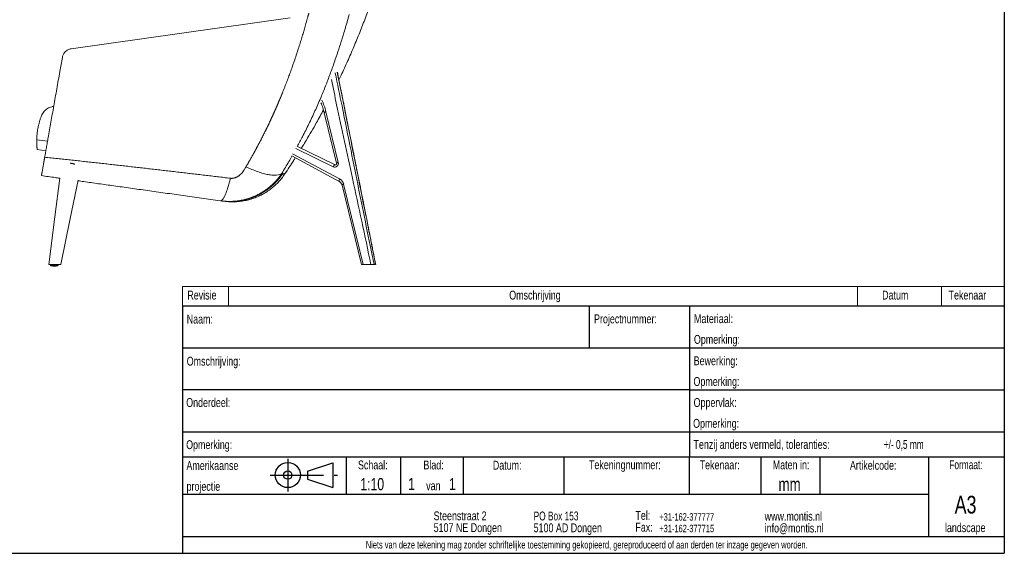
# Model space of a CAD drawing. Header units: millimetres. Extents: x 8 to 414, y 7 to 290.
# Tile 9 of 13: x 179 to 414, y 7 to 134. Entities that reach past the tile are written whole.
import ezdxf

# ---------------------------------------------------------------- set-up
doc = ezdxf.new("R2010")
doc.units = ezdxf.units.MM
doc.linetypes.add('CENTERX2', pattern=[20.32, 12.7, -2.54, 2.54, -2.54])
doc.layers.add('BEMATING', color=12, linetype='Continuous')
doc.layers.add('KADER', color=7, linetype='Continuous')
doc.styles.add('SLDTEXTSTYLE0', font='TXT', dxfattribs={"width": 0.75})
doc.styles.add('SLDTEXTSTYLE1', font='TXT', dxfattribs={"width": 0.7})

# ---------------------------------------------------------------- blocks, each defined once
blk = doc.blocks.new('SW_NOTE_0')
at = {"layer": 'KADER', "color": 0, "char_height": 2.1167, "attachment_point": 1, "style": 'SLDTEXTSTYLE0'}
for s, insert in [('Steenstraat 2', (0, 2.73)), ('5107 NE Dongen', (0, -0.09))]:
    blk.add_mtext(s, dxfattribs=dict(at, insert=insert))
blk = doc.blocks.new('SW_NOTE_1')
at = {"layer": 'KADER', "color": 0, "attachment_point": 1}
for s, insert, char_height, style in [('PO Box 153', (0, 2.73), 2.117, 'SLDTEXTSTYLE1'), ('5100 AD Dongen', (0, -0.09), 2.1167, 'SLDTEXTSTYLE0')]:
    blk.add_mtext(s, dxfattribs=dict(at, insert=insert, char_height=char_height, style=style))
blk = doc.blocks.new('SW_NOTE_2')
at = {"layer": 'KADER', "color": 0, "char_height": 2.117, "attachment_point": 1, "style": 'SLDTEXTSTYLE0'}
for s, insert in [('Tel:', (0, 2.73)), ('Fax:', (0, -0.09))]:
    blk.add_mtext(s, dxfattribs=dict(at, insert=insert))
blk = doc.blocks.new('SW_NOTE_3')
at = {"layer": 'KADER', "color": 0, "char_height": 1.77, "attachment_point": 1, "style": 'SLDTEXTSTYLE0'}
for s, insert in [('+31-162-377777', (0, 2.28)), ('+31-162-377715', (0, -0.49))]:
    blk.add_mtext(s, dxfattribs=dict(at, insert=insert))
blk = doc.blocks.new('SW_NOTE_4')
at = {"layer": 'KADER', "color": 0, "char_height": 2.1167, "attachment_point": 1, "style": 'SLDTEXTSTYLE0'}
for s, insert in [('www.montis.nl', (0, 2.73)), ('info@montis.nl', (0, -0.09))]:
    blk.add_mtext(s, dxfattribs=dict(at, insert=insert))
blk = doc.blocks.new('SW_TABLEANNOTATION_0')
at = {"color": 0, "linetype": 'Continuous', "lineweight": 0}
for p, q in [((0, 0), (0, -4.65)), ((196, 0), (0, 0)), ((11, 0), (11, -4.65)), ((161, 0), (161, -4.65)), ((181, 0), (181, -4.65)), ((196, -4.65), (196, 0)), ((0, -4.65), (196, -4.65))]:
    blk.add_line(p, q, dxfattribs=at)
at = {"color": 0, "linetype": 'Continuous', "lineweight": 0, "attachment_point": 1, "style": 'SLDTEXTSTYLE0'}
for s, insert, char_height in [('Revisie', (1.16, -1.01), 2.117), ('Omschrijving', (77.93, -1.01), 2.1167), ('Datum', (166.86, -1.01), 2.117), ('Tekenaar', (182.71, -1.01), 2.117)]:
    blk.add_mtext(s, dxfattribs=dict(at, insert=insert, char_height=char_height))

msp = doc.modelspace()

# ---------------------------------------------------------------- linework, layer by layer
at = {"color": 7, "linetype": 'Continuous', "lineweight": 15}
for p, q in [((191.46, 127.33), (243.68, 134.73)), ((251.83, 112.07), (254.77, 100.02)), ((255.17, 100.24), (252.22, 112.29)), ((254.4, 99.63), (245.42, 104.03)), ((246.34, 103.58), (246.7, 104.16)), ((183.36, 103.27), (185.41, 102.98)), ((244.05, 101.77), (255.38, 95.69)), ((241.68, 97.61), (241.9, 97.56)), ((242.37, 97.42), (242.88, 98.2)), ((242.37, 97.42), (242.37, 97.42)), ((256.05, 94.81), (260.67, 75.87)), ((261.12, 75.87), (256.44, 95.03)), ((186.54, 75.87), (186.52, 75.67)), ((186.52, 75.67), (188.32, 75.67)), ((188.32, 75.67), (188.3, 75.87)), ((260.67, 75.87), (261.12, 75.87)), ((262.92, 75.87), (261.12, 75.87)), ((264.06, 75.87), (263.68, 75.87))]:
    msp.add_line(p, q, dxfattribs=at)
at = {"color": 8, "linetype": 'Continuous', "lineweight": 15}
for p, q in [((185.82, 105.26), (183.24, 105.59)), ((245.02, 103.54), (253.95, 99.17)), ((255.48, 96.3), (244.27, 102.31)), ((242.37, 97.42), (242.37, 97.42)), ((186.6, 75.58), (188.25, 75.58))]:
    msp.add_line(p, q, dxfattribs=at)
at = {"color": 8, "linetype": 'Continuous', "lineweight": 15, "flags": 128}
for points in [[(251.83, 112.07), (251.83, 112.09), (251.85, 112.12), (251.89, 112.15), (251.95, 112.19), (252.03, 112.22), (252.12, 112.26), (252.22, 112.29)], [(254.77, 100.02), (254.78, 100.04), (254.8, 100.07), (254.84, 100.1), (254.9, 100.14), (254.98, 100.17), (255.07, 100.21), (255.17, 100.24)], [(256.44, 95.03), (256.34, 95), (256.25, 94.97), (256.17, 94.93), (256.11, 94.89), (256.07, 94.86), (256.05, 94.83), (256.05, 94.81)]]:
    msp.add_lwpolyline(points, dxfattribs=at)
at = {"color": 7, "linetype": 'Continuous', "lineweight": 15, "flags": 128}
for points in [[(254.4, 99.63), (254.36, 99.64), (254.31, 99.63), (254.25, 99.59), (254.19, 99.54), (254.13, 99.47), (254.07, 99.38), (254, 99.28), (253.95, 99.17)], [(188.74, 96.46), (187.56, 87.24), (186.11, 75.87)], [(255.48, 96.3), (255.43, 96.2), (255.39, 96.09), (255.36, 96), (255.34, 95.91), (255.33, 95.83), (255.34, 95.77), (255.35, 95.72), (255.38, 95.69)], [(189.01, 75.87), (191.24, 86.83), (193.11, 96.02)]]:
    msp.add_lwpolyline(points, dxfattribs=at)
at = {"color": 7, "linetype": 'Continuous', "lineweight": 15}
for centre, radius, start, end in [((190.84, 95.82), 4.24, 75.5565, 84.3592), ((191.46, 98.13), 1.85, 64.8399, 76.4968), ((229.46, 105.81), 14.93, 262.056, 326.4567)]:
    msp.add_arc(centre, radius, start, end, dxfattribs=at)
at = {"color": 8, "linetype": 'Continuous', "lineweight": 15}
msp.add_ellipse((238.65, 108.1), major_axis=(5.74, 13.58), ratio=0.940614, start_param=5.381667, end_param=5.589827, dxfattribs=at)
at = {"color": 7, "linetype": 'Continuous', "lineweight": 15}
for centre, major_axis, start_param, end_param in [((254.34, 99.99), (0.351, 0.829), 3.089789, 5.381667), ((254.51, 94.44), (0.82, 1.94), 5.381667, 6.196475)]:
    msp.add_ellipse(centre, major_axis=major_axis, ratio=0.940614, start_param=start_param, end_param=end_param, dxfattribs=at)
for points, knots in [([(261.47, 134.26), (261.91, 135.47), (262.81, 137.87), (264.05, 141.51), (265.23, 145.19), (266.32, 148.89), (267.34, 152.62), (268.18, 156.05), (268.96, 159.16), (269.78, 161.91), (270.7, 164.65), (271.72, 167.36), (272.83, 170.04), (273.66, 171.79), (274.07, 172.67)], [0, 0, 0, 0, 0.095085, 0.190181, 0.285267, 0.380745, 0.476235, 0.571715, 0.642673, 0.713652, 0.784608, 0.856397, 0.92821, 1, 1, 1, 1]), ([(233.15, 99.2), (233.2, 99.28), (233.3, 99.44), (233.44, 99.68), (233.58, 99.91), (233.71, 100.15), (233.85, 100.39), (233.99, 100.62), (234.12, 100.86), (234.25, 101.09), (234.38, 101.32), (234.51, 101.55), (234.64, 101.78), (234.77, 102), (234.9, 102.23), (235.02, 102.45), (235.14, 102.68), (235.26, 102.9), (235.38, 103.12), (235.5, 103.34), (235.62, 103.56), (235.74, 103.77), (235.85, 103.99), (235.97, 104.2), (236.08, 104.41), (236.19, 104.62), (236.3, 104.83), (236.41, 105.04), (236.52, 105.24), (236.62, 105.45), (236.73, 105.65), (236.83, 105.85), (236.93, 106.05), (237.03, 106.25), (237.13, 106.45), (237.23, 106.64), (237.33, 106.83), (237.43, 107.03), (237.52, 107.22), (237.61, 107.41), (237.71, 107.59), (237.8, 107.78), (237.89, 107.96), (237.98, 108.14), (238.07, 108.33), (238.15, 108.5), (238.24, 108.68), (238.32, 108.86), (238.41, 109.03), (238.49, 109.2), (238.57, 109.37), (238.65, 109.54), (238.73, 109.71), (238.81, 109.88), (238.88, 110.04), (238.96, 110.2), (239.04, 110.36), (239.11, 110.52), (239.18, 110.68), (239.25, 110.83), (239.32, 110.98), (239.39, 111.14), (239.46, 111.29), (239.53, 111.43), (239.59, 111.58), (239.66, 111.72), (239.72, 111.87), (239.79, 112.01), (239.85, 112.15), (239.91, 112.28), (239.97, 112.42), (240.03, 112.55), (240.09, 112.68), (240.15, 112.81), (240.2, 112.94), (240.26, 113.07), (240.31, 113.19), (240.37, 113.32), (240.42, 113.44), (240.47, 113.56), (240.52, 113.67), (240.57, 113.79), (240.62, 113.9), (240.67, 114.01), (240.71, 114.12), (240.76, 114.23), (240.81, 114.33), (240.85, 114.44), (240.89, 114.54), (240.94, 114.64), (240.98, 114.74), (241.02, 114.83), (241.06, 114.93), (241.1, 115.02), (241.13, 115.11), (241.17, 115.2), (241.21, 115.29), (241.24, 115.37), (241.28, 115.45), (241.31, 115.54), (241.34, 115.61), (241.38, 115.69), (241.41, 115.77), (241.44, 115.84), (241.47, 115.91), (241.5, 115.98), (241.52, 116.05), (241.55, 116.11), (241.58, 116.18), (241.6, 116.24), (241.63, 116.3), (241.65, 116.35), (241.67, 116.41), (241.69, 116.46), (241.71, 116.52), (241.73, 116.57), (241.75, 116.61), (241.77, 116.66), (241.79, 116.7), (241.81, 116.74), (242.01, 117.24), (242.38, 118.17), (242.9, 119.53), (243.39, 120.81), (243.83, 122.03), (244.24, 123.18), (244.68, 124.44), (245.14, 125.8), (245.62, 127.27), (246.07, 128.68), (246.47, 129.99), (246.84, 131.21), (247.13, 132.22), (247.36, 133.01), (247.5, 133.53), (247.6, 133.89), (247.67, 134.15), (247.73, 134.37), (247.8, 134.6), (247.86, 134.84), (247.93, 135.08), (248.01, 135.32), (248.08, 135.57), (248.13, 135.74), (248.16, 135.82)], [0, 0, 0, 0, 0.00729, 0.014529, 0.021717, 0.028854, 0.03594, 0.042976, 0.04996, 0.056893, 0.063775, 0.070606, 0.077385, 0.084114, 0.090791, 0.097416, 0.10399, 0.110513, 0.116984, 0.123404, 0.129772, 0.136088, 0.142353, 0.148565, 0.154727, 0.160836, 0.166893, 0.172899, 0.178852, 0.184754, 0.190604, 0.196401, 0.202147, 0.20784, 0.213482, 0.219071, 0.224608, 0.230093, 0.235525, 0.240905, 0.246233, 0.251509, 0.256732, 0.261902, 0.267021, 0.272086, 0.2771, 0.28206, 0.286969, 0.291824, 0.296627, 0.301378, 0.306075, 0.31072, 0.315313, 0.319852, 0.324339, 0.328773, 0.333155, 0.337483, 0.341759, 0.345982, 0.350152, 0.354269, 0.358333, 0.362344, 0.366303, 0.370208, 0.37406, 0.37786, 0.381606, 0.385299, 0.388939, 0.392526, 0.39606, 0.399541, 0.402969, 0.406344, 0.409665, 0.412934, 0.416149, 0.419311, 0.42242, 0.425475, 0.428477, 0.431426, 0.434322, 0.437165, 0.439954, 0.44269, 0.445373, 0.448002, 0.450578, 0.453101, 0.45557, 0.457986, 0.460349, 0.462658, 0.464914, 0.467117, 0.469266, 0.471361, 0.473404, 0.475393, 0.477328, 0.47921, 0.481039, 0.482814, 0.484536, 0.486204, 0.487819, 0.48938, 0.490888, 0.492343, 0.493744, 0.495091, 0.496385, 0.497626, 0.498813, 0.499946, 0.501026, 0.539236, 0.575513, 0.609851, 0.642247, 0.672695, 0.701193, 0.741376, 0.779826, 0.816538, 0.851508, 0.881449, 0.911602, 0.92924, 0.942661, 0.951862, 0.956841, 0.962713, 0.968682, 0.974749, 0.980913, 0.987176, 0.993538, 1, 1, 1, 1]), ([(255.31, 119.96), (255.41, 120.17), (256.06, 121.48), (257.19, 123.94), (258.69, 127.35), (260.12, 130.79), (261.02, 133.11), (261.47, 134.26)], [0, 0, 0, 0, 0.0438652, 0.2822036, 0.5214605, 0.7607432, 1, 1, 1, 1]), ([(191.46, 127.33), (191.32, 127.3), (191.05, 127.25), (190.66, 127.08), (190.3, 126.86), (189.98, 126.57), (189.72, 126.24), (189.53, 125.91), (189.41, 125.58), (189.37, 125.38), (189.35, 125.28)], [0, 0, 0, 0, 0.13457, 0.269131, 0.403781, 0.538418, 0.671508, 0.804591, 0.902295, 1, 1, 1, 1]), ([(185.15, 101.46), (185.21, 101.84), (185.35, 102.6), (185.55, 103.76), (185.76, 104.94), (186.01, 106.34), (186.29, 107.97), (186.62, 109.85), (186.96, 111.75), (187.31, 113.71), (187.66, 115.71), (188.02, 117.76), (188.38, 119.82), (188.73, 121.77), (189.05, 123.59), (189.25, 124.72), (189.35, 125.28)], [0, 0, 0, 0, 0.053311, 0.106621, 0.160097, 0.213572, 0.293997, 0.37449, 0.454984, 0.535408, 0.618165, 0.700996, 0.783828, 0.866585, 0.933253, 1, 1, 1, 1]), ([(264.08, 75.87), (263.99, 76.32), (263.8, 77.3), (263.51, 78.77), (263.22, 80.23), (262.95, 81.57), (262.71, 82.81), (262.49, 83.93), (262.29, 84.93), (262.11, 85.84), (261.94, 86.67), (261.78, 87.46), (261.63, 88.24), (261.47, 89.04), (261.31, 89.84), (261.01, 91.35), (260.57, 93.57), (259.98, 96.51), (259.44, 99.22), (258.95, 101.7), (258.5, 103.94), (258.06, 106.13), (257.64, 108.23), (257.33, 109.79), (257.11, 110.89), (256.97, 111.59), (256.82, 112.38), (256.64, 113.28), (256.44, 114.28), (256.22, 115.37), (255.98, 116.61), (255.7, 118.01), (255.39, 119.56), (255.15, 120.81), (255, 121.54), (254.97, 121.71)], [0, 0, 0, 0, 0.029668, 0.064044, 0.095932, 0.125332, 0.152245, 0.17667, 0.198607, 0.218057, 0.235826, 0.252834, 0.269983, 0.287273, 0.304705, 0.322277, 0.38607, 0.450232, 0.514394, 0.56339, 0.612386, 0.660882, 0.706791, 0.749885, 0.763178, 0.77837, 0.795744, 0.8153, 0.837038, 0.860959, 0.887062, 0.918295, 0.952169, 0.988684, 1, 1, 1, 1]), ([(184.34, 111.3), (184.42, 111.47), (184.57, 111.81), (184.9, 112.29), (185.3, 112.72), (185.77, 113.08), (186.29, 113.35), (186.77, 113.51), (187.11, 113.58), (187.26, 113.6), (187.29, 113.6)], [0, 0, 0, 0, 0.149686, 0.299298, 0.449487, 0.599631, 0.741099, 0.882573, 0.98098, 1, 1, 1, 1]), ([(246.69, 104.17), (246.98, 104.62), (248.11, 106.45), (249.77, 109.31), (251.08, 111.75), (251.64, 112.77)], [0, 0, 0, 0, 0.162485, 0.64868, 1, 1, 1, 1]), ([(251.01, 114.47), (251.09, 114.27), (251.26, 113.88), (251.48, 113.28), (251.67, 112.67), (251.78, 112.27), (251.83, 112.07)], [0, 0, 0, 0, 0.252088, 0.507744, 0.76336, 1, 1, 1, 1]), ([(183.24, 105.59), (183.25, 105.93), (183.28, 106.62), (183.4, 107.7), (183.59, 108.79), (183.84, 109.76), (184.09, 110.6), (184.26, 111.07), (184.34, 111.3)], [0, 0, 0, 0, 0.187968, 0.37592, 0.567447, 0.758955, 0.879325, 1, 1, 1, 1]), ([(183.24, 105.59), (183.24, 105.42), (183.24, 105.08), (183.25, 104.64), (183.27, 104.25), (183.29, 103.93), (183.31, 103.66), (183.33, 103.46), (183.35, 103.33), (183.36, 103.27), (183.36, 103.27), (183.36, 103.27)], [0, 0, 0, 0, 0.122072, 0.244164, 0.362019, 0.480255, 0.598119, 0.716227, 0.834718, 0.952791, 1, 1, 1, 1]), ([(184.37, 97.07), (184.37, 97.07), (184.37, 97.07), (184.37, 97.07), (184.37, 97.08), (184.37, 97.08), (184.37, 97.08), (184.38, 97.09), (184.38, 97.1), (184.38, 97.1), (184.38, 97.11), (184.38, 97.12), (184.38, 97.13), (184.39, 97.14), (184.39, 97.16), (184.39, 97.17), (184.39, 97.19), (184.4, 97.2), (184.4, 97.22), (184.4, 97.24), (184.4, 97.26), (184.41, 97.27), (184.41, 97.3), (184.42, 97.32), (184.42, 97.34), (184.43, 97.4), (184.45, 97.52), (184.49, 97.72), (184.53, 97.96), (184.58, 98.22), (184.63, 98.52), (184.69, 98.86), (184.75, 99.22), (184.8, 99.53), (184.84, 99.75), (184.87, 99.88), (184.89, 100.01), (184.91, 100.15), (184.94, 100.28), (184.96, 100.42), (184.99, 100.56), (185.01, 100.71), (185.04, 100.85), (185.07, 101), (185.09, 101.15), (185.12, 101.31), (185.14, 101.41), (185.15, 101.46)], [0, 0, 0, 0, 0.0105045, 0.0209963, 0.0314766, 0.0419462, 0.0524063, 0.0628579, 0.0733021, 0.0837399, 0.0941723, 0.1046005, 0.1150255, 0.1254483, 0.1358701, 0.1462917, 0.1567145, 0.1671393, 0.1775672, 0.1879994, 0.1984368, 0.2088805, 0.2193316, 0.2297911, 0.2402601, 0.2507396, 0.3132767, 0.375523, 0.4377078, 0.5000612, 0.5627795, 0.6251874, 0.6875229, 0.7500244, 0.76937, 0.7886701, 0.8079317, 0.827162, 0.846368, 0.8655568, 0.8847357, 0.9039118, 0.9230922, 0.942284, 0.9614946, 0.9807308, 1, 1, 1, 1]), ([(185.15, 101.46), (185.65, 101.41), (186.67, 101.3), (188.19, 101.14), (189.72, 100.98), (191.24, 100.81), (192.76, 100.65), (194.29, 100.48), (195.81, 100.31), (197.33, 100.15), (198.86, 99.98), (200.38, 99.81), (201.91, 99.64), (203.44, 99.47), (204.96, 99.29), (206.49, 99.12), (208.02, 98.95), (209.54, 98.77), (211.07, 98.6), (212.6, 98.42), (214.13, 98.25), (215.66, 98.07), (217.19, 97.89), (218.72, 97.71), (220.25, 97.53), (221.78, 97.35), (223.31, 97.17), (224.85, 96.99), (226.38, 96.81), (227.91, 96.62), (228.94, 96.5), (229.45, 96.44)], [0, 0, 0, 0, 0.034347, 0.068701, 0.103062, 0.137431, 0.171807, 0.206191, 0.240584, 0.274985, 0.309395, 0.343814, 0.378243, 0.412682, 0.447131, 0.481591, 0.516062, 0.550544, 0.585038, 0.619543, 0.654062, 0.688592, 0.723136, 0.757694, 0.792265, 0.82685, 0.861449, 0.896064, 0.930694, 0.965339, 1, 1, 1, 1]), ([(242.37, 97.42), (243.12, 98.53), (243.98, 99.81), (244.8, 101.12), (244.91, 101.31)], [0, 0, 0, 0, 0.859677, 1, 1, 1, 1]), ([(191.25, 100.03), (191.3, 100.03), (191.38, 100.02), (191.49, 99.99), (191.55, 99.95), (191.57, 99.93)], [0, 0, 0, 0, 0.374816, 0.743775, 1, 1, 1, 1]), ([(191.57, 99.93), (191.59, 99.94), (191.65, 99.96), (191.76, 99.95), (191.85, 99.93), (191.89, 99.92)], [0, 0, 0, 0, 0.145796, 0.581954, 1, 1, 1, 1]), ([(191.89, 99.92), (191.94, 99.91), (192.03, 99.88), (192.13, 99.84), (192.18, 99.79), (192.19, 99.77)], [0, 0, 0, 0, 0.412934, 0.83555, 1, 1, 1, 1]), ([(192.19, 99.77), (192.2, 99.78), (192.24, 99.81), (192.27, 99.79), (192.29, 99.77)], [0, 0, 0, 0, 0.2708546, 1, 1, 1, 1]), ([(229.45, 96.44), (229.46, 96.44), (229.49, 96.43), (229.53, 96.43), (229.58, 96.43), (229.62, 96.43), (229.66, 96.42), (229.71, 96.42), (229.75, 96.42), (229.79, 96.42), (229.84, 96.43), (229.88, 96.43), (229.92, 96.43), (229.97, 96.44), (230.01, 96.44), (230.05, 96.45), (230.1, 96.45), (230.14, 96.46), (230.19, 96.47), (230.23, 96.48), (230.27, 96.49), (230.32, 96.5), (230.36, 96.51), (230.41, 96.52), (230.45, 96.54), (230.5, 96.55), (230.54, 96.57), (230.59, 96.58), (230.63, 96.6), (230.68, 96.62), (230.79, 96.66), (230.95, 96.73), (231.17, 96.85), (231.38, 96.99), (231.59, 97.14), (231.88, 97.39), (232.23, 97.75), (232.53, 98.15), (232.74, 98.48), (232.86, 98.69), (232.96, 98.85), (233.01, 98.95), (233.06, 99.03), (233.1, 99.1), (233.13, 99.15), (233.14, 99.18), (233.15, 99.19), (233.15, 99.2)], [0, 0, 0, 0, 0.008609, 0.017207, 0.025799, 0.034389, 0.042981, 0.051578, 0.060185, 0.068805, 0.077443, 0.086102, 0.094786, 0.103499, 0.112245, 0.121028, 0.12985, 0.138717, 0.147631, 0.156597, 0.165617, 0.174695, 0.183835, 0.193039, 0.202311, 0.211655, 0.221073, 0.230568, 0.240143, 0.249802, 0.259546, 0.307995, 0.357559, 0.408551, 0.461257, 0.515931, 0.638963, 0.769633, 0.824883, 0.888988, 0.917783, 0.942268, 0.962441, 0.978301, 0.989848, 0.997081, 1, 1, 1, 1]), ([(233.15, 99.2), (233.61, 98.97), (234.08, 98.76), (235.01, 98.37), (235.47, 98.19), (236.38, 97.87), (236.82, 97.72), (237.67, 97.49), (238.08, 97.39), (238.85, 97.25), (239.22, 97.2), (239.88, 97.16), (240.18, 97.16), (240.72, 97.21), (240.96, 97.26), (241.37, 97.41), (241.54, 97.5), (241.68, 97.61)], [0, 0, 0, 0, 0.125, 0.125, 0.25, 0.25, 0.375, 0.375, 0.5, 0.5, 0.625, 0.625, 0.75, 0.75, 0.875, 0.875, 1, 1, 1, 1]), ([(254.77, 100.02), (254.78, 100.01), (254.78, 99.98), (254.78, 99.91), (254.76, 99.82), (254.72, 99.73), (254.65, 99.67), (254.58, 99.63), (254.51, 99.61), (254.45, 99.61), (254.42, 99.63), (254.4, 99.64)], [0, 0, 0, 0, 0.042388, 0.161672, 0.276848, 0.390477, 0.505179, 0.623528, 0.749183, 0.886861, 1, 1, 1, 1]), ([(188.74, 96.46), (188.37, 96.51), (186.91, 96.71), (185.46, 96.92), (184.37, 97.07)], [0, 0, 0, 0, 0.252358, 1, 1, 1, 1]), ([(241.68, 97.61), (241.66, 97.58), (241.62, 97.52), (241.56, 97.42), (241.49, 97.33), (241.43, 97.24), (241.36, 97.14), (241.29, 97.05), (241.22, 96.96), (241.16, 96.86), (241.08, 96.77), (241.01, 96.67), (240.94, 96.58), (240.87, 96.49), (240.79, 96.4), (240.72, 96.3), (240.64, 96.21), (240.56, 96.12), (240.48, 96.03), (240.4, 95.93), (240.32, 95.84), (240.24, 95.75), (240.15, 95.66), (240.07, 95.57), (239.98, 95.48), (239.89, 95.39), (239.8, 95.3), (239.71, 95.21), (239.62, 95.12), (239.53, 95.03), (239.44, 94.94), (239.34, 94.86), (239.25, 94.77), (239.15, 94.68), (239.05, 94.6), (238.95, 94.51), (238.85, 94.42), (238.75, 94.34), (238.64, 94.26), (238.54, 94.17), (238.43, 94.09), (238.12, 93.85), (237.59, 93.46), (236.81, 92.98), (236.01, 92.54), (235.19, 92.16), (234.51, 91.89), (233.96, 91.7), (233.54, 91.57), (233.07, 91.43), (232.55, 91.3), (231.97, 91.18), (231.34, 91.08), (230.78, 91.01), (230.32, 90.97), (229.98, 90.95), (229.65, 90.93), (229.33, 90.93), (229.02, 90.93), (228.73, 90.93), (228.44, 90.94), (228.18, 90.96), (227.92, 90.98), (227.68, 91), (227.45, 91.02), (227.23, 91.05), (227.09, 91.07), (227.03, 91.08)], [0, 0, 0, 0, 0.006683, 0.013398, 0.020145, 0.026924, 0.033734, 0.040576, 0.047451, 0.054357, 0.061295, 0.068266, 0.075269, 0.082305, 0.089372, 0.096473, 0.103605, 0.110771, 0.117969, 0.125199, 0.132463, 0.139759, 0.147089, 0.154451, 0.161846, 0.169274, 0.176735, 0.18423, 0.191757, 0.199318, 0.206913, 0.21454, 0.222201, 0.229896, 0.237624, 0.245385, 0.25318, 0.261009, 0.268872, 0.276768, 0.284698, 0.292661, 0.346913, 0.400886, 0.454594, 0.508052, 0.561274, 0.584292, 0.610253, 0.639157, 0.671006, 0.705799, 0.743538, 0.784221, 0.805312, 0.825654, 0.845246, 0.86409, 0.882184, 0.89953, 0.916126, 0.931975, 0.947075, 0.961428, 0.975032, 0.98789, 1, 1, 1, 1]), ([(229.45, 96.44), (229.36, 96.05), (229.26, 95.67), (229.06, 94.92), (228.96, 94.56), (228.75, 93.88), (228.64, 93.56), (228.42, 92.97), (228.31, 92.7), (228.1, 92.21), (227.99, 92), (227.77, 91.64), (227.67, 91.49), (227.47, 91.26), (227.37, 91.18), (227.19, 91.08), (227.11, 91.06), (227.03, 91.08)], [0, 0, 0, 0, 0.125, 0.125, 0.25, 0.25, 0.375, 0.375, 0.5, 0.5, 0.625, 0.625, 0.75, 0.75, 0.875, 0.875, 1, 1, 1, 1]), ([(242.37, 97.42), (242.13, 97.08), (241.64, 96.39), (240.8, 95.44), (239.89, 94.56), (238.91, 93.77), (237.86, 93.06), (236.76, 92.43), (235.6, 91.91), (234.41, 91.48), (233.19, 91.15), (231.94, 90.93), (230.68, 90.82), (229.58, 90.81), (228.63, 90.86), (228.11, 90.93), (227.85, 90.96)], [0, 0, 0, 0, 0.075384, 0.151038, 0.226691, 0.302076, 0.37746, 0.453114, 0.528767, 0.604151, 0.679536, 0.755189, 0.830843, 0.906227, 0.953113, 1, 1, 1, 1]), ([(227.03, 91.08), (225.53, 91.29), (222.56, 91.7), (218.17, 92.32), (213.88, 92.92), (209.7, 93.51), (205.63, 94.08), (201.74, 94.63), (198.02, 95.15), (195.17, 95.55), (193.53, 95.78), (193.07, 95.85)], [0, 0, 0, 0, 0.132409, 0.261702, 0.38788, 0.510943, 0.630891, 0.747725, 0.855029, 0.959565, 1, 1, 1, 1]), ([(255.38, 95.69), (255.41, 95.68), (255.49, 95.63), (255.62, 95.53), (255.76, 95.39), (255.88, 95.22), (255.98, 95.04), (256.02, 94.9), (256.04, 94.83), (256.05, 94.81)], [0, 0, 0, 0, 0.078849, 0.260938, 0.442558, 0.623029, 0.802151, 0.969081, 1, 1, 1, 1]), ([(227.4, 91.02), (227.28, 91.04), (227.17, 91.06), (227.03, 91.08), (227.03, 91.08)], [0, 0, 0, 0, 0.992025, 1, 1, 1, 1]), ([(227.85, 90.96), (227.85, 90.96), (227.84, 90.96), (227.75, 90.97), (227.61, 90.99), (227.47, 91.01), (227.4, 91.02)], [0, 0, 0, 0, 0.250325, 0.500788, 0.75032, 1, 1, 1, 1]), ([(186.11, 75.87), (186.11, 75.87), (186.11, 75.87), (186.11, 75.87), (186.11, 75.87), (186.11, 75.87), (186.11, 75.87), (186.12, 75.87), (186.13, 75.87), (186.15, 75.87), (186.17, 75.87), (186.21, 75.87), (186.22, 75.87), (186.25, 75.87), (186.27, 75.87), (186.32, 75.87), (186.36, 75.87), (186.42, 75.87), (186.44, 75.87), (186.49, 75.87), (186.51, 75.87), (186.56, 75.87), (186.58, 75.87), (186.63, 75.87), (186.65, 75.87), (186.69, 75.87), (186.7, 75.87), (186.73, 75.87), (186.74, 75.87), (186.77, 75.87), (186.85, 75.87), (187.02, 75.87), (187.36, 75.87), (187.75, 75.87), (188.09, 75.87), (188.26, 75.87), (188.33, 75.87), (188.37, 75.87), (188.38, 75.87), (188.4, 75.87), (188.42, 75.87), (188.48, 75.87), (188.52, 75.87), (188.61, 75.87), (188.66, 75.87), (188.72, 75.87), (188.74, 75.87), (188.78, 75.87), (188.8, 75.87), (188.85, 75.87), (188.88, 75.87), (188.92, 75.87), (188.93, 75.87), (188.95, 75.87), (188.96, 75.87), (188.98, 75.87), (188.98, 75.87), (188.99, 75.87), (189, 75.87), (189, 75.87), (189, 75.87), (189, 75.87), (189, 75.87), (189, 75.87), (189, 75.87), (189.01, 75.87), (189.01, 75.87)], [0, 0, 0, 0, 0.125, 0.15625, 0.171875, 0.171875, 0.1875, 0.1875, 0.21875, 0.21875, 0.25, 0.25, 0.265625, 0.265625, 0.28125, 0.28125, 0.3125, 0.3125, 0.328125, 0.328125, 0.34375, 0.34375, 0.359375, 0.359375, 0.375, 0.375, 0.382812, 0.382812, 0.390625, 0.390625, 0.40625, 0.4375, 0.5, 0.625, 0.6875, 0.71875, 0.734375, 0.734375, 0.742187, 0.742187, 0.75, 0.75, 0.78125, 0.78125, 0.8125, 0.8125, 0.828125, 0.828125, 0.84375, 0.84375, 0.875, 0.875, 0.890625, 0.890625, 0.90625, 0.90625, 0.921875, 0.921875, 0.9375, 0.9375, 0.945312, 0.945312, 0.953125, 0.953125, 0.96875, 1, 1, 1, 1]), ([(186.52, 75.68), (186.52, 75.66), (186.53, 75.64), (186.55, 75.6), (186.57, 75.58), (186.59, 75.58), (186.6, 75.57)], [0, 0, 0, 0, 0.272402, 0.561879, 0.787596, 1, 1, 1, 1]), ([(186.58, 75.58), (186.74, 75.54), (187.01, 75.48), (187.3, 75.47), (187.42, 75.47)], [0, 0, 0, 0, 0.56, 1, 1, 1, 1]), ([(187.42, 75.47), (187.58, 75.48), (187.87, 75.49), (188.14, 75.55), (188.26, 75.58)], [0, 0, 0, 0, 0.56, 1, 1, 1, 1]), ([(188.24, 75.57), (188.26, 75.58), (188.28, 75.59), (188.31, 75.61), (188.32, 75.65), (188.32, 75.67), (188.32, 75.68)], [0, 0, 0, 0, 0.272402, 0.561879, 0.787597, 1, 1, 1, 1]), ([(262.92, 75.87), (262.99, 75.87), (263.12, 75.87), (263.33, 75.87), (263.51, 75.87), (263.63, 75.87), (263.67, 75.87), (263.68, 75.87)], [0, 0, 0, 0, 0.21386, 0.427977, 0.635789, 0.837411, 1, 1, 1, 1])]:
    msp.add_open_spline(points, degree=3, knots=knots, dxfattribs=at)
at = {"color": 8, "linetype": 'Continuous', "lineweight": 15}
for points, knots in [([(257.74, 135.48), (257.7, 135.31), (257.61, 134.99), (257.48, 134.52), (257.36, 134.09), (257.24, 133.65), (257.11, 133.21), (256.98, 132.76), (256.85, 132.32), (256.48, 131.08), (255.9, 129.18), (255.07, 126.62), (254.2, 124.02), (253.22, 121.29), (252.13, 118.45), (250.93, 115.51), (249.61, 112.48), (248.15, 109.39), (246.75, 106.56), (245.8, 104.8), (245.39, 104.03)], [0, 0, 0, 0, 0.015648, 0.028841, 0.041919, 0.055115, 0.068495, 0.081987, 0.095521, 0.109068, 0.193985, 0.269505, 0.345117, 0.435094, 0.524978, 0.614779, 0.716844, 0.818884, 0.920676, 1, 1, 1, 1]), ([(253.52, 119.97), (253.93, 117.97), (254.96, 113.06), (256.65, 105.24), (258.66, 95.98), (260.78, 86.2), (262.21, 79.31), (262.92, 75.87)], [0, 0, 0, 0, 0.1353993, 0.3338332, 0.5322715, 0.7661411, 1, 1, 1, 1]), ([(263.68, 75.87), (263.07, 78.89), (261.84, 84.93), (260.02, 93.98), (258.09, 103.57), (256.24, 112.76), (254.98, 118.95), (254.45, 121.57)], [0, 0, 0, 0, 0.1981051, 0.3962182, 0.5943362, 0.8278285, 1, 1, 1, 1]), ([(254.93, 121.75), (255.34, 119.68), (256.35, 114.57), (257.97, 106.43), (259.9, 96.78), (261.94, 86.59), (263.35, 79.44), (264.06, 75.87)], [0, 0, 0, 0, 0.135516, 0.333923, 0.532334, 0.766172, 1, 1, 1, 1]), ([(244.11, 101.74), (243.87, 101.31), (243.09, 99.91), (242.26, 98.56), (241.68, 97.61)], [0, 0, 0, 0, 0.303989, 1, 1, 1, 1]), ([(241.9, 97.56), (241.98, 97.54), (242.13, 97.5), (242.27, 97.46), (242.36, 97.43), (242.37, 97.43), (242.37, 97.42)], [0, 0, 0, 0, 0.253142, 0.50643, 0.758446, 1, 1, 1, 1])]:
    msp.add_open_spline(points, degree=3, knots=knots, dxfattribs=at)
at = {"layer": 'BEMATING', "color": 250}
for p, q in [((243.12, 29.57), (243.12, 21.74)), ((247.82, 26.62), (253.87, 28.58)), ((253.87, 28.58), (253.87, 22.73)), ((247.82, 26.62), (247.82, 24.69)), ((247.82, 24.69), (253.87, 22.73))]:
    msp.add_line(p, q, dxfattribs=at)
at = {"layer": 'BEMATING', "color": 250, "linetype": 'CENTERX2'}
msp.add_line((238.95, 25.66), (254.95, 25.66), dxfattribs=at)
at = {"layer": 'BEMATING', "color": 250}
for radius in [3, 1]:
    msp.add_circle((243.12, 25.66), radius, dxfattribs=at)
at = {"layer": 'KADER'}
for p, q in [((414, 290), (414, 7)), ((218, 66), (414, 66)), ((218, 66), (218, 7)), ((314.96, 66), (314.96, 56)), ((338.96, 66), (338.96, 29.99)), ((218, 56), (414, 56)), ((338.96, 46), (218, 46)), ((338.96, 46), (414, 46)), ((218, 36), (414, 36)), ((218, 29.99), (414, 29.99)), ((270, 29.99), (270, 21)), ((285, 21), (285, 29.99)), ((309, 21), (309, 29.99)), ((338.96, 21), (338.96, 29.99)), ((356, 21), (356, 29.99)), ((370, 29.99), (370, 21)), ((396, 21), (396, 29.99)), ((396, 21), (218, 21)), ((396, 11), (396, 21)), ((218, 11), (414, 11)), ((8, 7), (414, 7))]:
    msp.add_line(p, q, dxfattribs=at)
at = {"layer": 'KADER', "color": 250}
msp.add_line((257, 29.99), (257, 21), dxfattribs=at)

# ---------------------------------------------------------------- block references
at = {"color": 7, "linetype": 'Continuous', "lineweight": 0}
msp.add_blockref('SW_TABLEANNOTATION_0', (218, 70.65), dxfattribs=at)
at = {"layer": 'KADER'}
for name, p in [('SW_NOTE_0', (277.9, 14.27)), ('SW_NOTE_1', (301.75, 14.23)), ('SW_NOTE_2', (326.02, 14.37)), ('SW_NOTE_3', (331.72, 14.29)), ('SW_NOTE_4', (356.85, 14.17))]:
    msp.add_blockref(name, p, dxfattribs=at)

# ---------------------------------------------------------------- texts
for s, insert, char_height, attachment_point, style in [('Naam:', (219.01, 63.92), 2.117, 1, 'SLDTEXTSTYLE0'), ('Projectnummer:', (316.16, 63.97), 2.1167, 1, 'SLDTEXTSTYLE0'), ('Materiaal:', (340, 64.02), 2.117, 1, 'SLDTEXTSTYLE0'), ('Opmerking:', (339.97, 59.08), 2.117, 1, 'SLDTEXTSTYLE0'), ('Omschrijving:', (219.01, 53.88), 2.1167, 1, 'SLDTEXTSTYLE0'), ('Bewerking:', (339.92, 53.97), 2.117, 1, 'SLDTEXTSTYLE0'), ('Opmerking:', (339.87, 49.03), 2.117, 1, 'SLDTEXTSTYLE0'), ('Onderdeel:', (218.89, 44.02), 2.117, 1, 'SLDTEXTSTYLE0'), ('Oppervlak:', (339.9, 44.02), 2.117, 1, 'SLDTEXTSTYLE0'), ('Opmerking:', (339.78, 39.05), 2.117, 1, 'SLDTEXTSTYLE0'), ('Opmerking:', (218.88, 33.97), 2.117, 1, 'SLDTEXTSTYLE0'), ('Tenzij anders vermeld, toleranties:', (339.88, 34.03), 2.1167, 1, 'SLDTEXTSTYLE0'), ('Amerikaanse', (218.95, 28.99), 2.1167, 1, 'SLDTEXTSTYLE0'), ('Schaal:', (263.4, 29.13), 2.117, 2, 'SLDTEXTSTYLE0'), ('Blad:', (277.88, 29.12), 2.117, 2, 'SLDTEXTSTYLE0'), ('Datum:', (292.02, 29.07), 2.117, 1, 'SLDTEXTSTYLE0'), ('Tekeningnummer:', (323.5, 29.17), 2.1167, 2, 'SLDTEXTSTYLE0'), ('Tekenaar:', (341.34, 29.14), 2.117, 1, 'SLDTEXTSTYLE0'), ('Maten in:', (363.15, 29.15), 2.117, 2, 'SLDTEXTSTYLE0'), ('Artikelcode:', (382.73, 29.05), 2.1167, 2, 'SLDTEXTSTYLE0'), ('Formaat:', (404.85, 29.19), 2.117, 2, 'SLDTEXTSTYLE1'), ('projectie', (218.97, 24.03), 2.117, 1, 'SLDTEXTSTYLE0'), ('van', (277.83, 24.17), 2.117, 2, 'SLDTEXTSTYLE0'), ('Niets van deze tekening mag zonder schriftelijke toestemming gekopieerd, gereproduceerd of aan derden ter inzage gegeven worden.', (314.41, 9.92), 1.77, 2, 'SLDTEXTSTYLE0')]:
    msp.add_mtext(s, dxfattribs=dict(at, insert=insert, char_height=char_height, attachment_point=attachment_point, style=style))
at = {"layer": 'KADER', "color": 250}
for s, insert, char_height, attachment_point, style in [('+/- 0,5 mm', (385.25, 34.02), 2.117, 1, 'SLDTEXTSTYLE1'), ('1:10', (263.25, 24.95), 2.91, 2, 'SLDTEXTSTYLE0'), ('1', (271.83, 24.98), 2.91, 1, 'SLDTEXTSTYLE0'), ('1', (281.56, 24.98), 2.91, 1, 'SLDTEXTSTYLE0'), ('mm', (362.79, 25.05), 3.175, 2, 'SLDTEXTSTYLE0'), ('A3', (404.76, 20.72), 4.233, 2, 'SLDTEXTSTYLE0'), ('landscape', (404.68, 14.17), 2.117, 2, 'SLDTEXTSTYLE0')]:
    msp.add_mtext(s, dxfattribs=dict(at, insert=insert, char_height=char_height, attachment_point=attachment_point, style=style))

doc.saveas('drawing.dxf')
